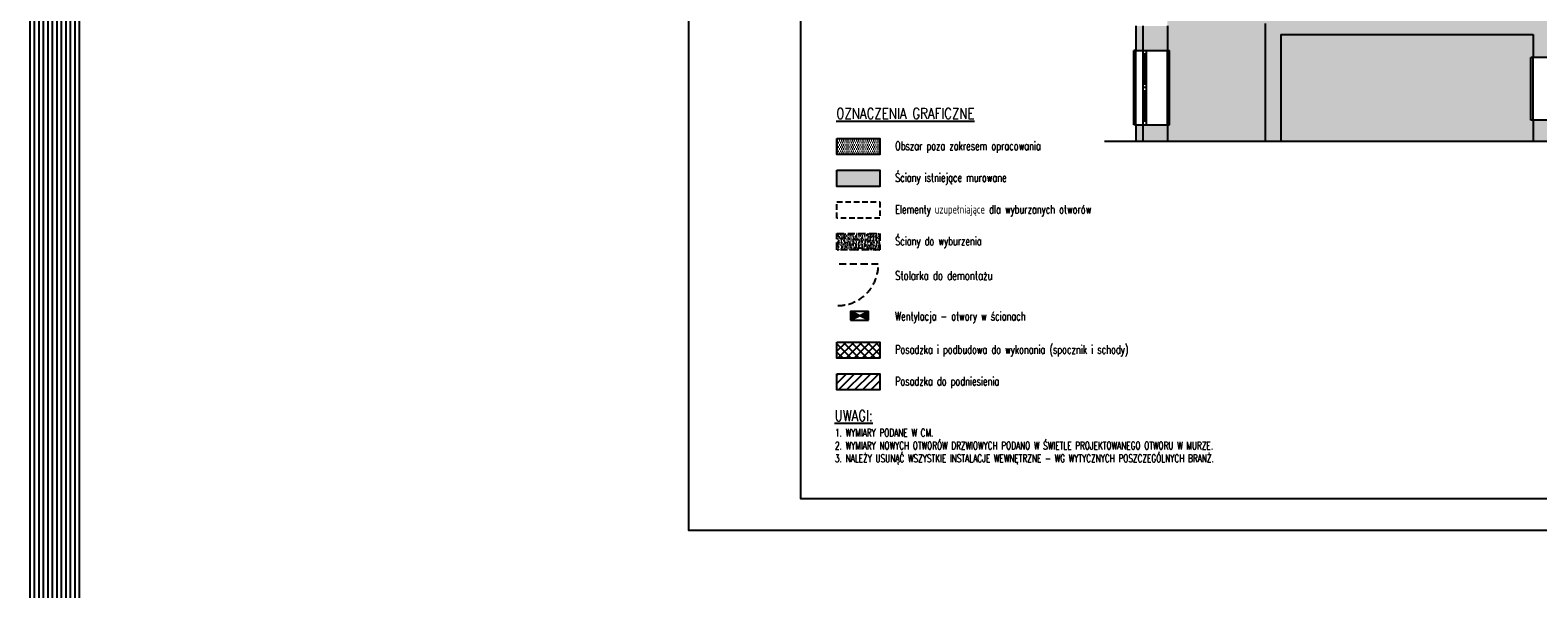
# Model space of a CAD drawing. Header units: millimetres. Extents: x 31969 to 285678, y -69766 to -1123.
# Tile 2 of 102: x 138394 to 141753, y -15588 to -14344. Entities that reach past the tile are written whole.
import ezdxf
from ezdxf.enums import TextEntityAlignment as Align
from ezdxf.lldxf.tags import DXFTag

# ---------------------------------------------------------------- set-up
doc = ezdxf.new("R2010")
doc.units = ezdxf.units.MM
for name, pattern in [('ACAD_ISO02W100', [15, 12, -3]), ('HIDDEN', [0.375, 0.25, -0.125]), ('KRE_16_8', [24, 16, -8])]:
    doc.linetypes.add(name, pattern=pattern)
for name, color, linetype in [('a- wentylacja Łukasza 2', 118, 'Continuous'), ('a-izolacja 1', 3, 'Continuous'), ('a-opis 1', 3, 'Continuous'), ('a-opis 2', 1, 'Continuous'), ('a-stolarka okienna', 3, 'Continuous'), ('a-szkło', 4, 'Continuous'), ('a-szraf', 252, 'Continuous'), ('a-szraf 1', 250, 'Continuous'), ('a-wyburzenia i rozbiórki', 152, 'KRE_16_8'), ('a-ściany istniejące murowane', 6, 'Continuous'), ('a-ściany nośne projektowane', 7, 'Continuous')]:
    doc.layers.add(name, color=color, linetype=linetype)
doc.layers.add('a-pomocnicza', color=42, linetype='Continuous', plot=False)
doc.styles.add('IREK', font='simplex.shx', dxfattribs={"width": 0.8})
doc.styles.add('RS01507', font='romans.shx', dxfattribs={"width": 0.7, "height": 0.15})
tags = doc.linetypes.add('DASHED', pattern=[0.75, 0.5, -0.25]).pattern_tags.tags
tags[6:7] = [DXFTag(74, 4), DXFTag(75, 0), DXFTag(340, '0'), DXFTag(46, 1.0), DXFTag(50, 0.0), DXFTag(44, 0.0), DXFTag(45, 0.0)]
tags[4:5] = [DXFTag(74, 4), DXFTag(75, 0), DXFTag(340, '0'), DXFTag(46, 1.0), DXFTag(50, 0.0), DXFTag(44, 0.0), DXFTag(45, 0.0)]

msp = doc.modelspace()

# ---------------------------------------------------------------- hatches: boundary and pattern name
at = {"layer": 'a- wentylacja Łukasza 2'}
h = msp.add_hatch(dxfattribs=at)
h.set_pattern_fill('LINE', color=256, scale=0.5, angle=45)
h.set_pattern_definition([(45, (-146864.0692, -59201.7933), (-1.122532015, 1.122532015), [])])
h.paths.add_polyline_path([(140261.91, -14989.83), (140261.91, -14969.83), (140241.8, -14979.83)])
h.paths.add_polyline_path([(140241.8, -14979.83), (140221.69, -14969.83), (140221.69, -14989.83)])
at = {"layer": 'a-szraf', "ltscale": 0.9}
h = msp.add_hatch(color=254, dxfattribs=at)
h.dxf.hatch_style = 1
h.paths.add_polyline_path([(141831.07, -13864.63), (141146.07, -13864.63), (141146.07, -13949.63), (141743.07, -13949.63), (141743.07, -14329.63), (141146.07, -14329.63), (141146.07, -14592.13), (141181.07, -14592.13), (141181.07, -14353.63), (141743.07, -14353.63), (141743.07, -14404.63), (141798.07, -14404.63), (141798.07, -13919.63), (141831.07, -13919.63)])
h.paths.add_polyline_path([(141798.07, -14544.63), (141743.07, -14544.63), (141743.07, -14592.13), (141798.07, -14592.13)])
h.paths.add_polyline_path([(141813.07, -14544.63), (141798.07, -14544.63), (141798.07, -14592.13), (141813.07, -14592.13)])
h.paths.add_polyline_path([(141813.07, -14334.63), (141798.07, -14334.63), (141798.07, -14404.63), (141813.07, -14404.63)], flags=17)
h.paths.add_polyline_path([(140928.07, -14114.63), (140873.07, -14114.63), (140873.07, -14169.63), (140928.07, -14169.63)])
h.paths.add_polyline_path([(140873.07, -14114.63), (140858.07, -14114.63), (140858.07, -14169.63), (140873.07, -14169.63)])
h.paths.add_polyline_path([(140928.07, -14334.63), (140873.07, -14334.63), (140873.07, -14389.63), (140928.07, -14389.63)])
h.paths.add_polyline_path([(140873.07, -14334.63), (140858.07, -14334.63), (140858.07, -14389.63), (140873.07, -14389.63)])
h.paths.add_polyline_path([(140928.07, -14554.63), (140873.07, -14554.63), (140873.07, -14592.13), (140928.07, -14592.13)])
h.paths.add_polyline_path([(140873.07, -14554.63), (140858.07, -14554.63), (140858.07, -14592.13), (140873.07, -14592.13)])
h.paths.add_polyline_path([(140928.07, -13577.63), (140873.07, -13577.63), (140873.07, -13864.63), (140853.07, -13864.63), (140853.07, -13919.63), (140873.07, -13919.63), (140873.07, -13949.63), (140928.07, -13949.63), (140933.07, -13949.63), (140966.07, -13949.63), (140966.07, -13864.63), (140928.07, -13864.63)])
h.paths.add_polyline_path([(140708.07, -13637.63), (140693.07, -13637.63), (140693.07, -13606.63), (140668.07, -13606.63), (140668.07, -13658.13), (140681.58, -13658.13), (140694.57, -13658.13), (140694.57, -13672.13), (140680.57, -13672.13), (140668.07, -13672.13), (140668.07, -13737.63), (140708.07, -13737.63)])
h.paths.add_polyline_path([(140458.07, -13591.63), (140393.07, -13591.63), (140393.07, -13606.63), (140443.07, -13606.63), (140443.07, -13864.63), (140383.07, -13864.63), (140383.07, -13919.63), (140478.07, -13919.63), (140478.07, -13864.63), (140458.07, -13864.63)])
h.paths.add_polyline_path([(140680.57, -13658.13), (140668.07, -13658.13), (140668.07, -13672.13), (140680.57, -13672.13)], flags=17)
h.paths.add_polyline_path([(140713.07, -13864.63), (140675.88, -13864.63), (140675.88, -13919.63), (140713.07, -13919.63)])
h.paths.add_polyline_path([(140675.88, -13864.63), (140655.88, -13864.63), (140655.88, -13919.63), (140675.88, -13919.63)])
h.paths.add_polyline_path([(140655.88, -13864.63), (140618.07, -13864.63), (140618.07, -13919.63), (140655.88, -13919.63)])
h.paths.add_polyline_path([(140458.07, -13919.63), (140383.07, -13919.63), (140383.07, -13934.63), (140458.07, -13934.63)])
at = {"layer": 'a-szraf', "ltscale": 30}
h = msp.add_hatch(dxfattribs=at)
h.set_pattern_fill('DOTS', color=256, scale=3)
h.set_pattern_definition([(0, (0, -6601.763), (2.38125, 4.7625), [0, -4.7625])])
h.paths.add_polyline_path([(141743.07, -14353.63), (141181.07, -14353.63), (141181.07, -14592.13), (141743.07, -14592.13)])
h.paths.add_polyline_path([(141743.07, -13949.63), (140928.07, -13949.63), (140928.07, -14329.63), (141146.07, -14329.63), (141743.07, -14329.63)])
h.paths.add_polyline_path([(141146.07, -14329.63), (140928.07, -14329.63), (140928.07, -14592.13), (141146.07, -14592.13)])
h = msp.add_hatch(dxfattribs=at)
h.set_pattern_fill('DOTS', color=256, scale=3)
h.set_pattern_definition([(0, (-84.4235, -6326.7), (2.38125, 4.7625), [0, -4.7625])])
h.paths.add_polyline_path([(140287.63, -14621.27), (140287.63, -14585.27), (140191.73, -14585.27), (140191.73, -14621.27)])
at = {"layer": 'a-szraf', "ltscale": 0.9}
h = msp.add_hatch(color=254, dxfattribs=at)
h.dxf.hatch_style = 1
h.paths.add_polyline_path([(140287.63, -14655.94), (140191.73, -14655.94), (140191.73, -14691.94), (140287.63, -14691.94)])
at = {"layer": 'a-szraf 1', "ltscale": 30}
h = msp.add_hatch(dxfattribs=at)
h.set_pattern_fill('NET', color=256, scale=4, angle=45)
h.paths.add_polyline_path([(140287.63, -15074.64), (140287.63, -15038.64), (140191.73, -15038.64), (140191.73, -15074.64)])
h = msp.add_hatch(dxfattribs=at)
h.set_pattern_fill('LINE', color=256, scale=4, angle=45)
h.paths.add_polyline_path([(140287.63, -15145.31), (140287.63, -15109.31), (140191.73, -15109.31), (140191.73, -15145.31)])
at = {"layer": 'a-wyburzenia i rozbiórki'}
h = msp.add_hatch(dxfattribs=at)
h.set_pattern_fill('AR-CONC', color=256, scale=0.05, style=0)
h.set_pattern_definition([(50, (-188.08, 228.617), (9.10923345, -0.79695428), [0.9525, -10.4775]), (355, (-188.08, 228.617), (-1.7621711, 9.55284226), [0.762, -8.3820292]), (100.451445, (-187.321, 228.55), (7.34706235, 8.7558876), [0.80950044, -8.9045122]), (46.1842, (-188.08, 231.157), (13.553952, -2.1021164), [1.42875, -15.71625]), (96.635558, (-186.95, 230.981), (11.8702067, 12.3713062), [1.2142512, -13.3567804]), (351.184151, (-188.08, 231.157), (11.8702067, 12.3713062), [1.1429984, -12.5729866]), (21, (-186.81, 230.522), (7.58071956, -5.1132599), [0.9525, -10.4775]), (326, (-186.81, 230.522), (3.0901014, 9.2093983), [0.762, -8.382]), (71.451445, (-186.178, 230.096), (10.67082096, 4.09613844), [0.80950044, -8.9044969]), (37.5, (-188.0797, 228.6167), (0.15443016, 4.22775194), [0, -8.2804, 0, -8.509, 0, -8.41375]), (7.5, (-188.0797, 228.6167), (3.34098313, 5.00902874), [0, -4.8514, 0, -8.0899, 0, -3.20675]), (327.5, (-190.9118, 228.6167), (6.77952976, -0.2864372), [0, -3.175, 0, -9.906, 0, -13.1445]), (317.5, (-192.182, 228.6167), (7.40645907, 1.27132455), [0, -4.1275, 0, -6.5786, 0, -9.3345])])
h.paths.add_polyline_path([(140287.63, -14833.27), (140287.63, -14797.27), (140191.73, -14797.27), (140191.73, -14833.27)])

# ---------------------------------------------------------------- linework, layer by layer
at = {"layer": 'a- wentylacja Łukasza 2'}
for p, q in [((140221.69, -14969.83), (140261.91, -14969.83)), ((140221.69, -14989.83), (140261.91, -14969.83)), ((140261.91, -14989.83), (140221.69, -14969.83)), ((140221.69, -14969.83), (140221.69, -14989.83)), ((140261.91, -14989.83), (140261.91, -14969.83)), ((140221.69, -14989.83), (140261.91, -14989.83))]:
    msp.add_line(p, q, dxfattribs=at)
at = {"layer": 'a-izolacja 1'}
for p, q in [((140873.07, -14334.63), (140873.07, -14389.63)), ((140873.07, -14554.63), (140873.07, -14592.13))]:
    msp.add_line(p, q, dxfattribs=at)
at = {"layer": 'a-opis 2', "ltscale": 2}
for points in [[(144061.38, -15458.17), (139861.38, -15458.17), (139861.38, -12488.17), (144061.38, -12488.17)], [(140111.38, -12558.17), (143991.38, -12558.17), (143991.38, -15388.17), (140111.38, -15388.17)]]:
    msp.add_lwpolyline(points, close=True, dxfattribs=at)
at = {"layer": 'a-pomocnicza', "ltscale": 100}
for points in [[(138394.13, -1122.76), (161199.31, -1122.76), (161199.31, -21871.78), (138394.13, -21871.78)], [(138404.13, -1132.76), (161189.31, -1132.76), (161189.31, -21861.78), (138404.13, -21861.78)], [(138414.13, -1142.76), (161179.31, -1142.76), (161179.31, -21851.78), (138414.13, -21851.78)], [(138424.13, -1152.76), (161169.31, -1152.76), (161169.31, -21841.78), (138424.13, -21841.78)], [(138434.13, -1162.76), (161159.31, -1162.76), (161159.31, -21831.78), (138434.13, -21831.78)], [(138444.13, -1172.76), (161149.31, -1172.76), (161149.31, -21821.78), (138444.13, -21821.78)], [(138454.13, -1182.76), (161139.31, -1182.76), (161139.31, -21811.78), (138454.13, -21811.78)], [(138464.13, -1192.76), (161129.31, -1192.76), (161129.31, -21801.78), (138464.13, -21801.78)], [(138474.13, -1202.76), (161119.31, -1202.76), (161119.31, -21791.78), (138474.13, -21791.78)], [(138484.13, -1212.76), (161109.31, -1212.76), (161109.31, -21781.78), (138484.13, -21781.78)], [(138494.13, -1222.76), (161099.31, -1222.76), (161099.31, -21771.78), (138494.13, -21771.78)], [(138504.13, -1232.76), (161089.31, -1232.76), (161089.31, -21761.78), (138504.13, -21761.78)]]:
    msp.add_lwpolyline(points, close=True, dxfattribs=at)
at = {"layer": 'a-stolarka okienna', "ltscale": 40}
for p, q in [((140858.07, -14389.63), (140853.07, -14389.63)), ((140853.07, -14554.63), (140853.07, -14389.63)), ((140928.07, -14389.63), (140933.07, -14389.63)), ((140933.07, -14554.63), (140933.07, -14389.63)), ((141743.07, -14404.63), (141738.07, -14404.63)), ((141738.07, -14544.63), (141738.07, -14404.63)), ((141743.07, -14544.63), (141738.07, -14544.63)), ((140858.07, -14554.63), (140853.07, -14554.63)), ((140928.07, -14554.63), (140933.07, -14554.63))]:
    msp.add_line(p, q, dxfattribs=at)
at = {"layer": 'a-stolarka okienna', "linetype": 'DASHED', "lineweight": 25, "ltscale": 20}
for p, q in [((140858.07, -14554.63), (140858.07, -14389.63)), ((140928.07, -14554.63), (140928.07, -14389.63)), ((141743.07, -14544.63), (141743.07, -14404.63))]:
    msp.add_line(p, q, dxfattribs=at)
at = {"layer": 'a-stolarka okienna'}
for p, q in [((140873.07, -14389.63), (140873.07, -14554.63)), ((140881.07, -14397.4), (140873.07, -14397.4)), ((140881.07, -14389.63), (140881.07, -14554.4)), ((140881.07, -14464.24), (140873.07, -14464.24)), ((140881.07, -14472.13), (140873.07, -14472.13)), ((140881.07, -14479.9), (140873.07, -14479.9)), ((140881.07, -14546.4), (140873.07, -14546.4))]:
    msp.add_line(p, q, dxfattribs=at)
at = {"layer": 'a-szkło', "ltscale": 2}
for p, q in [((140877.07, -14464.24), (140877.07, -14397.4)), ((140877.07, -14546.4), (140877.07, -14479.9))]:
    msp.add_line(p, q, dxfattribs=at)
at = {"layer": 'a-szraf 1', "ltscale": 30}
for points in [[(140191.73, -15038.64), (140287.63, -15038.64), (140287.63, -15074.64), (140191.73, -15074.64)], [(140191.73, -15109.31), (140287.63, -15109.31), (140287.63, -15145.31), (140191.73, -15145.31)]]:
    msp.add_lwpolyline(points, close=True, dxfattribs=at)
at = {"layer": 'a-wyburzenia i rozbiórki'}
msp.add_line((140196.39, -14864.28), (140283.8, -14864.28), dxfattribs=at)
msp.add_lwpolyline([(140191.73, -14797.27), (140287.63, -14797.27), (140287.63, -14833.27), (140191.73, -14833.27)], close=True, dxfattribs=at)
msp.add_arc((140193.85, -14867.36), 90, 270, 1.95725, dxfattribs=at)
at = {"layer": 'a-ściany istniejące murowane'}
for p, q in [((140858.07, -14334.63), (140858.07, -14389.63)), ((140928.07, -14334.63), (140928.07, -14389.63)), ((141146.07, -14329.63), (141146.07, -14592.13)), ((141181.07, -14353.63), (141743.07, -14353.63)), ((141181.07, -14353.63), (141181.07, -14592.13)), ((141743.07, -14353.63), (141743.07, -14404.63)), ((140858.07, -14389.63), (140928.07, -14389.63)), ((141813.07, -14404.63), (141743.07, -14404.63)), ((141743.07, -14544.63), (141743.07, -14592.13)), ((141813.07, -14544.63), (141743.07, -14544.63)), ((140858.07, -14554.63), (140858.07, -14592.13)), ((140858.07, -14554.63), (140928.07, -14554.63)), ((140928.07, -14554.63), (140928.07, -14592.13)), ((141858.07, -14592.13), (140788.07, -14592.13))]:
    msp.add_line(p, q, dxfattribs=at)
for points in [[(140191.73, -14585.27), (140287.63, -14585.27), (140287.63, -14621.27), (140191.73, -14621.27)], [(140191.73, -14655.94), (140287.63, -14655.94), (140287.63, -14691.94), (140191.73, -14691.94)]]:
    msp.add_lwpolyline(points, close=True, dxfattribs=at)
at = {"layer": 'a-ściany nośne projektowane', "linetype": 'HIDDEN', "ltscale": 50}
msp.add_lwpolyline([(140191.73, -14726.61), (140287.63, -14726.61), (140287.63, -14762.61), (140191.73, -14762.61)], close=True, dxfattribs=at)

# ---------------------------------------------------------------- texts
at = {"layer": 'a-opis 1', "ltscale": 40, "style": 'RS01507', "width": 0.7}
for s, height, p in [('Obszar poza zakresem opracowania', 18.9125, (140321.3, -14601.78)), ('Ściany istniejące murowane', 18.9125, (140321.3, -14672.45)), ('Elementy uzupełniające dla wyburzanych otworów', 18.9125, (140321.3, -14743.12)), ('Ściany do wyburzenia', 18.9125, (140321.3, -14813.78)), ('Stolarka do demontażu', 19.613, (140321.42, -14890.51)), ('Wentylacja - otwory w ścianach', 18.9125, (140321.06, -14981.01)), ('Posadzka i podbudowa do wykonania (spocznik i schody)', 18.9125, (140321.3, -15055.15)), ('Posadzka do podniesienia', 18.9125, (140321.3, -15125.82))]:
    msp.add_text(s, height=height, dxfattribs=at).set_placement(p, align=Align.MIDDLE_LEFT)
at = {"layer": 'a-opis 1', "ltscale": 40, "insert": (140187.35, -15232.16), "char_height": 17.1027, "width": 1825.5351, "attachment_point": 1, "style": 'RS01507'}
msp.add_mtext('1. WYMIARY PODANE W CM.\\P2. WYMIARY NOWYCH OTWORÓW DRZWIOWYCH PODANO W ŚWIETLE PROJEKTOWANEGO OTWORU W MURZE.\\P3. NALEŻY USUNĄĆ WSZYSTKIE INSTALACJE WEWNĘTRZNE - WG WYTYCZNYCH POSZCZEGÓLNYCH BRANŻ.\\P\\P\\P\\P{\\C14;   }', dxfattribs=at)
at = {"layer": 'a-opis 2', "linetype": 'ACAD_ISO02W100', "ltscale": 0.5, "char_height": 24.007, "attachment_point": 1, "style": 'IREK'}
for s, insert, width in [('{\\LOZNACZENIA GRAFICZNE }', (140190.3, -14517.62), 463.1317), ('{\\LUWAGI:}', (140186.59, -15190.68), 295.3757)]:
    msp.add_mtext(s, dxfattribs=dict(at, insert=insert, width=width))

doc.saveas('drawing.dxf')
